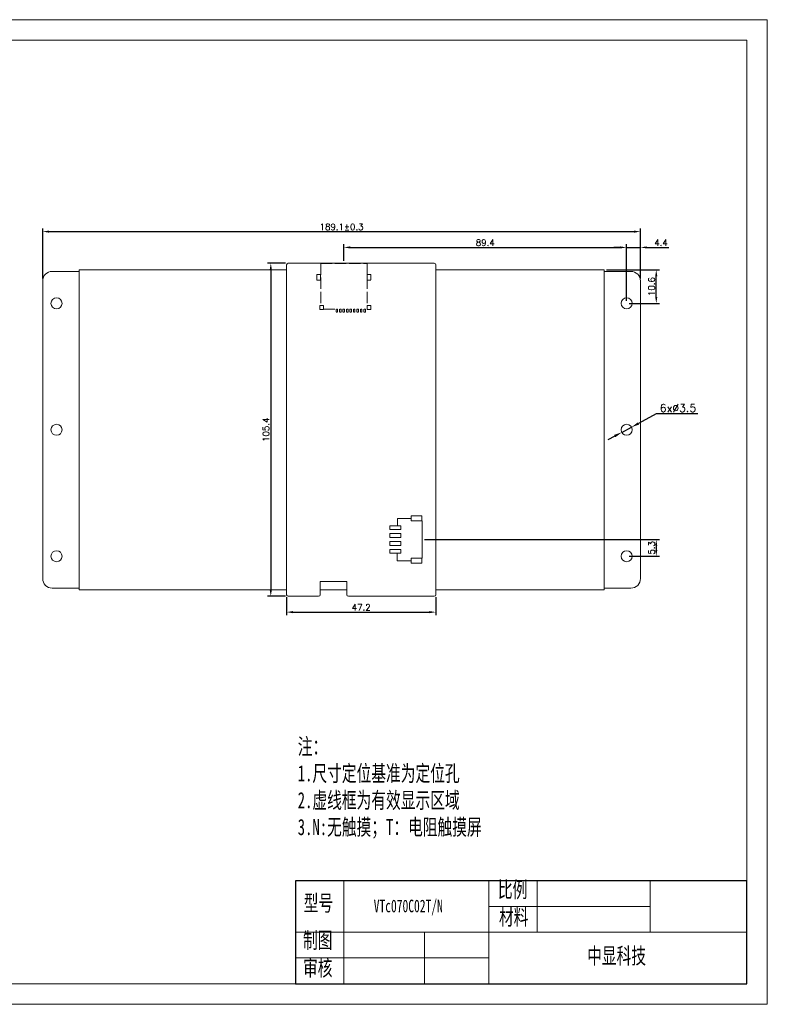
# Model space of a CAD drawing. Header units: millimetres. Extents: x 3400 to 3905, y -5487 to -5175.
# Tile 2 of 2: x 3668 to 3905, y -5487 to -5175. Entities that reach past the tile are written whole.
import ezdxf

# ---------------------------------------------------------------- set-up
doc = ezdxf.new("R2010")
doc.units = ezdxf.units.MM
doc.header["$LTSCALE"] = 0.3
doc.header["$PDSIZE"] = -5
doc.linetypes.add('ACAD_ISO02W100', pattern=[15, 12, -3])
doc.layers.get('0').update_dxf_attribs({"lineweight": 18})
doc.layers.get('Defpoints').update_dxf_attribs({"lineweight": 18})
for name, color, linetype, lineweight in [('thick', 7, 'Continuous', 30), ('thin', 7, 'Continuous', 18), ('虚线', 7, 'ACAD_ISO02W100', 18)]:
    doc.layers.add(name, color=color, linetype=linetype, lineweight=lineweight)
doc.styles.get("Standard").update_dxf_attribs({"font": 'txt.shx', "bigfont": 'gbcbig.shx'})
doc.styles.add('机械字体', font='SimSun.ttf', dxfattribs={"width": 0.67})
doc.dimstyles.new('ISO-25', dxfattribs={"dimtxt": 2.5, "dimasz": 2.5, "dimexe": 1.25, "dimexo": 1, "dimtad": 1, "dimdec": 1, "dimdsep": 46, "dimtxsty": 'Standard', "dimcen": 2.5, "dimdle": 5, "dimadec": 0, "dimazin": 0, "dimtfac": 1, "dimtdec": 1, "dimtmove": 0, "dimatfit": 3, "dimfxl": 0, "dimarcsym": 0})
doc.dimstyles.new('副本ISO-25', dxfattribs={"dimtxt": 2.5, "dimasz": 2.5, "dimexe": 1.25, "dimexo": 0.625, "dimtad": 1, "dimtoh": 1, "dimdsep": 46, "dimtxsty": 'Standard', "dimcen": 2.5, "dimdle": 5, "dimadec": 0, "dimazin": 0, "dimtfac": 1, "dimtmove": 0, "dimatfit": 3, "dimfxl": 0, "dimtolj": 1, "dimarcsym": 0})

# ---------------------------------------------------------------- blocks, each defined once
blk = doc.blocks.new('sd')
at = {"layer": '虚线'}
for p, q in [((-7.35, 0), (-7.35, -13.25)), ((-7.35, 0), (7.35, 0)), ((7.35, 0), (7.35, -14.5)), ((-6.45, -14.5), (-2.5, -14.5))]:
    blk.add_line(p, q, dxfattribs=at)
at = {"layer": '虚线', "ltscale": 0.1}
for points in [[(-8.52, -3.51), (-7.38, -3.51), (-7.38, -5.29), (-8.52, -5.29)], [(7.38, -3.51), (8.52, -3.51), (8.52, -5.29), (7.38, -5.29)], [(-7.65, -13.35), (-6.45, -13.35), (-6.45, -14.65), (-7.65, -14.65)], [(-2.5, -15.5), (-2, -15.5), (-2, -14.5), (-2.5, -14.5)], [(-1.4, -15.5), (-0.9, -15.5), (-0.9, -14.5), (-1.4, -14.5)], [(-0.3, -15.5), (0.2, -15.5), (0.2, -14.5), (-0.3, -14.5)], [(0.8, -15.5), (1.3, -15.5), (1.3, -14.5), (0.8, -14.5)], [(1.9, -15.5), (2.4, -15.5), (2.4, -14.5), (1.9, -14.5)], [(3, -15.5), (3.5, -15.5), (3.5, -14.5), (3, -14.5)], [(4.1, -15.5), (4.6, -15.5), (4.6, -14.5), (4.1, -14.5)], [(5.2, -15.5), (5.7, -15.5), (5.7, -14.5), (5.2, -14.5)], [(6.3, -15.5), (6.8, -15.5), (6.8, -14.5), (6.3, -14.5)], [(7.35, -13.35), (8.55, -13.35), (8.55, -14.65), (7.35, -14.65)]]:
    blk.add_lwpolyline(points, close=True, dxfattribs=at)
blk = doc.blocks.new('*D48')
at = {"color": 0, "lineweight": -2}
for p, q in [((3675.7, -5257.13), (3675.7, -5241.33)), ((3677.7, -5242.33), (3862.8, -5242.33)), ((3864.8, -5257.13), (3864.8, -5241.33))]:
    blk.add_line(p, q, dxfattribs=at)
at = {"color": 0}
for points in [[(3677.7, -5242), (3677.7, -5242.67), (3675.7, -5242.33)], [(3862.8, -5242), (3862.8, -5242.67), (3864.8, -5242.33)]]:
    blk.add_solid(points, dxfattribs=at)
at = {"layer": 'Defpoints', "color": 0}
for p in [(3864.8, -5242.33), (3675.7, -5257.93), (3864.8, -5257.93)]:
    blk.add_point(p, dxfattribs=at)
at = {"color": 0, "insert": (3770.25, -5240.83), "char_height": 2, "attachment_point": 5}
blk.add_mtext('\\A1;189.1%%P0.3', dxfattribs=at)
blk = doc.blocks.new('*D53')
at = {"color": 0, "lineweight": -2}
for p, q in [((3771, -5251.57), (3771, -5246.33)), ((3860.42, -5264.23), (3860.42, -5246.33)), ((3773, -5247.33), (3858.42, -5247.33))]:
    blk.add_line(p, q, dxfattribs=at)
at = {"color": 0}
for points in [[(3773, -5247), (3773, -5247.67), (3771, -5247.33)], [(3858.42, -5247), (3858.42, -5247.67), (3860.42, -5247.33)]]:
    blk.add_solid(points, dxfattribs=at)
at = {"layer": 'Defpoints', "color": 0}
for p in [(3860.42, -5247.33), (3771, -5252.37), (3860.42, -5265.03)]:
    blk.add_point(p, dxfattribs=at)
at = {"color": 0, "insert": (3815.71, -5245.83), "char_height": 2, "attachment_point": 5}
blk.add_mtext('\\A1;89.4', dxfattribs=at)
blk = doc.blocks.new('*D54')
at = {"color": 0, "lineweight": -2}
for p, q in [((3796.52, -5339.75), (3870.8, -5339.75)), ((3869.8, -5341.75), (3869.8, -5343.04)), ((3861.22, -5345.04), (3870.8, -5345.04))]:
    blk.add_line(p, q, dxfattribs=at)
at = {"color": 0}
for points in [[(3869.47, -5341.75), (3870.14, -5341.75), (3869.8, -5339.75)], [(3869.47, -5343.04), (3870.14, -5343.04), (3869.8, -5345.04)]]:
    blk.add_solid(points, dxfattribs=at)
at = {"layer": 'Defpoints', "color": 0}
for p in [(3795.72, -5339.75), (3860.42, -5345.04), (3869.8, -5345.04)]:
    blk.add_point(p, dxfattribs=at)
at = {"color": 0, "insert": (3868.3, -5342.4), "char_height": 2, "attachment_point": 5, "rotation": 90}
blk.add_mtext('\\A1;5.3', dxfattribs=at)
blk = doc.blocks.new('*D55')
at = {"color": 0, "lineweight": -2}
for p, q in [((3752.86, -5358.03), (3752.86, -5363.73)), ((3800.06, -5358.03), (3800.06, -5363.73)), ((3754.86, -5362.73), (3798.06, -5362.73))]:
    blk.add_line(p, q, dxfattribs=at)
at = {"color": 0}
for points in [[(3754.86, -5362.4), (3754.86, -5363.07), (3752.86, -5362.73)], [(3798.06, -5362.4), (3798.06, -5363.07), (3800.06, -5362.73)]]:
    blk.add_solid(points, dxfattribs=at)
at = {"layer": 'Defpoints', "color": 0}
for p in [(3752.86, -5357.23), (3800.06, -5357.23), (3800.06, -5362.73)]:
    blk.add_point(p, dxfattribs=at)
at = {"color": 0, "insert": (3776.46, -5361.23), "char_height": 2, "attachment_point": 5}
blk.add_mtext('\\A1;47.2', dxfattribs=at)
blk = doc.blocks.new('*D56')
at = {"color": 0, "lineweight": -2}
for p, q in [((3752.56, -5252.33), (3746.86, -5252.33)), ((3747.86, -5254.33), (3747.86, -5355.73)), ((3752.56, -5357.73), (3746.86, -5357.73))]:
    blk.add_line(p, q, dxfattribs=at)
at = {"color": 0}
for points in [[(3747.53, -5254.33), (3748.2, -5254.33), (3747.86, -5252.33)], [(3747.53, -5355.73), (3748.2, -5355.73), (3747.86, -5357.73)]]:
    blk.add_solid(points, dxfattribs=at)
at = {"layer": 'Defpoints', "color": 0}
for p in [(3753.36, -5252.33), (3747.86, -5357.73), (3753.36, -5357.73)]:
    blk.add_point(p, dxfattribs=at)
at = {"color": 0, "insert": (3746.36, -5305.03), "char_height": 2, "attachment_point": 5, "rotation": 90}
blk.add_mtext('\\A1;105.4', dxfattribs=at)
blk = doc.blocks.new('*D59')
at = {"color": 0, "lineweight": -2}
for p, q in [((3854.1, -5254.43), (3870.8, -5254.43)), ((3869.8, -5263.03), (3869.8, -5256.43)), ((3861.22, -5265.03), (3870.8, -5265.03))]:
    blk.add_line(p, q, dxfattribs=at)
at = {"color": 0}
for points in [[(3869.47, -5256.43), (3870.14, -5256.43), (3869.8, -5254.43)], [(3869.47, -5263.03), (3870.14, -5263.03), (3869.8, -5265.03)]]:
    blk.add_solid(points, dxfattribs=at)
at = {"layer": 'Defpoints', "color": 0}
for p in [(3853.3, -5254.43), (3869.8, -5254.43), (3860.42, -5265.03)]:
    blk.add_point(p, dxfattribs=at)
at = {"color": 0, "insert": (3868.3, -5259.73), "char_height": 2, "attachment_point": 5, "rotation": 90}
blk.add_mtext('\\A1;10.6', dxfattribs=at)
blk = doc.blocks.new('*D60')
at = {"color": 0, "lineweight": -2}
for p, q in [((3869.8, -5300.03), (3864.17, -5303.03)), ((3882.93, -5300.03), (3869.8, -5300.03)), ((3858.88, -5305.86), (3861.97, -5304.21)), ((3856.67, -5307.03), (3854.47, -5308.21))]:
    blk.add_line(p, q, dxfattribs=at)
at = {"color": 0}
for points in [[(3863.98, -5302.67), (3864.37, -5303.4), (3861.97, -5304.21)], [(3856.48, -5306.66), (3856.87, -5307.4), (3858.88, -5305.86)]]:
    blk.add_solid(points, dxfattribs=at)
at = {"layer": 'Defpoints', "color": 0}
for p in [(3861.97, -5304.21), (3858.88, -5305.86)]:
    blk.add_point(p, dxfattribs=at)
at = {"color": 0, "insert": (3876.68, -5298.16), "char_height": 2.5, "attachment_point": 5}
blk.add_mtext('\\A1;6x%%C3.5', dxfattribs=at)
blk = doc.blocks.new('SDWe070T77图框')
at = {"lineweight": 0}
for points in [[(2857.3, -5148.14), (3362.66, -5148.14), (3362.66, -5459.68), (2857.3, -5459.68)], [(3356.16, -5453.18), (2863.8, -5453.18), (2863.8, -5154.64), (3356.16, -5154.64)], [(2863.8, -5154.64), (3356.16, -5154.64), (3356.16, -5453.18), (2863.8, -5453.18)]]:
    blk.add_lwpolyline(points, close=True, dxfattribs=at)
blk = doc.blocks.new('*D72')
at = {"color": 0, "lineweight": -2}
for p, q in [((3860.42, -5249.1), (3860.42, -5246.33)), ((3864.8, -5249.32), (3864.8, -5246.33)), ((3858.42, -5247.33), (3856.42, -5247.33)), ((3860.42, -5247.33), (3864.8, -5247.33)), ((3866.8, -5247.33), (3873.8, -5247.33))]:
    blk.add_line(p, q, dxfattribs=at)
at = {"color": 0}
for points in [[(3858.42, -5247), (3858.42, -5247.67), (3860.42, -5247.33)], [(3866.8, -5247), (3866.8, -5247.67), (3864.8, -5247.33)]]:
    blk.add_solid(points, dxfattribs=at)
at = {"layer": 'Defpoints', "color": 0}
for p in [(3864.8, -5247.33), (3860.42, -5249.9), (3864.8, -5250.12)]:
    blk.add_point(p, dxfattribs=at)
at = {"color": 0, "insert": (3871.3, -5245.83), "char_height": 2, "attachment_point": 5}
blk.add_mtext('\\A1;4.4', dxfattribs=at)

msp = doc.modelspace()

# ---------------------------------------------------------------- linework, layer by layer
at = {"lineweight": 0}
for p, q in [((3753.363, -5252.333), (3799.563, -5252.333)), ((3687.203, -5254.933), (3678.703, -5254.933)), ((3687.203, -5254.433), (3752.863, -5254.433)), ((3687.203, -5355.633), (3687.203, -5254.433)), ((3752.863, -5357.233), (3752.863, -5252.833)), ((3800.063, -5252.833), (3800.063, -5357.233)), ((3800.063, -5254.433), (3853.303, -5254.433)), ((3853.303, -5254.433), (3853.303, -5355.633)), ((3861.803, -5254.933), (3853.303, -5254.933)), ((3675.703, -5257.933), (3675.703, -5352.133)), ((3864.803, -5352.133), (3864.803, -5257.933)), ((3787.909, -5333.054), (3787.909, -5335.404)), ((3792.296, -5333.054), (3787.909, -5333.054)), ((3795.721, -5345.704), (3795.721, -5333.804)), ((3787.869, -5346.454), (3787.869, -5344.104)), ((3792.296, -5346.454), (3787.869, -5346.454)), ((3678.703, -5355.133), (3687.203, -5355.133)), ((3771.913, -5353.033), (3763.493, -5353.033)), ((3763.493, -5353.033), (3763.493, -5357.233)), ((3771.913, -5357.233), (3771.913, -5353.033)), ((3853.303, -5355.133), (3861.803, -5355.133)), ((3752.863, -5355.633), (3687.203, -5355.633)), ((3762.993, -5357.733), (3753.363, -5357.733)), ((3771.913, -5355.633), (3763.493, -5355.633)), ((3799.563, -5357.733), (3772.413, -5357.733)), ((3853.303, -5355.633), (3800.063, -5355.633)), ((3771.003, -5464.009), (3771.003, -5447.699))]:
    msp.add_line(p, q, dxfattribs=at)
msp.add_line((3755.712, -5447.699), (3755.712, -5480.32))
for points in [[(3795.696, -5333.804), (3792.296, -5333.804), (3792.296, -5332.304), (3795.696, -5332.304)], [(3788.996, -5336.604), (3785.496, -5336.604), (3785.496, -5335.404), (3788.996, -5335.404)], [(3788.996, -5339.104), (3785.496, -5339.104), (3785.496, -5337.904), (3788.996, -5337.904)], [(3788.996, -5341.604), (3785.496, -5341.604), (3785.496, -5340.404), (3788.996, -5340.404)], [(3788.996, -5344.104), (3785.496, -5344.104), (3785.496, -5342.904), (3788.996, -5342.904)], [(3795.696, -5347.204), (3792.296, -5347.204), (3792.296, -5345.704), (3795.696, -5345.704)]]:
    msp.add_lwpolyline(points, close=True, dxfattribs=at)
for centre in [(3680.083, -5265.028), (3860.423, -5265.028), (3680.083, -5305.033), (3860.423, -5305.033), (3680.083, -5345.038), (3860.423, -5345.038)]:
    msp.add_circle(centre, 1.75, dxfattribs=at)
for centre, radius, start, end in [((3753.363, -5252.833), 0.5, 90, 180), ((3799.563, -5252.833), 0.5, 360, 90), ((3678.703, -5257.933), 3, 90, 180), ((3861.803, -5257.933), 3, 0, 90), ((3678.703, -5352.133), 3, 180, 270), ((3861.803, -5352.133), 3, 270, 0), ((3753.363, -5357.233), 0.5, 180, 270), ((3762.993, -5357.233), 0.5, 270, 0), ((3772.413, -5357.233), 0.5, 180, 270), ((3799.563, -5357.233), 0.5, 270, 0)]:
    msp.add_arc(centre, radius, start, end, dxfattribs=at)
at = {"layer": 'thick'}
for p, q in [((3755.712, -5447.699), (3755.712, -5480.32)), ((3755.712, -5447.699), (3755.712, -5480.32)), ((3898.43, -5447.699), (3755.712, -5447.699)), ((3898.43, -5480.32), (3898.43, -5447.699)), ((3755.712, -5480.32), (3898.43, -5480.32))]:
    msp.add_line(p, q, dxfattribs=at)
at = {"layer": 'thin'}
for p, q in [((3816.877, -5447.699), (3816.877, -5480.32)), ((3832.168, -5447.699), (3832.168, -5464.009)), ((3867.847, -5464.009), (3867.847, -5447.699)), ((3867.847, -5455.854), (3816.877, -5455.854)), ((3898.43, -5464.009), (3755.712, -5464.009)), ((3771.003, -5464.009), (3771.003, -5480.32)), ((3796.488, -5464.009), (3796.488, -5480.32)), ((3816.877, -5472.165), (3755.712, -5472.165))]:
    msp.add_line(p, q, dxfattribs=at)

# ---------------------------------------------------------------- block references
at = {"lineweight": 0}
msp.add_blockref('SDWe070T77图框', (542.269, -27.142), dxfattribs=at)
at = {"layer": '虚线', "lineweight": -3}
msp.add_blockref('sd', (3770.997, -5252.371), dxfattribs=at)

# ---------------------------------------------------------------- texts
at = {"layer": 'thick', "attachment_point": 1, "style": '机械字体'}
for s, insert, char_height, width in [('注：\\P1.尺寸定位基准为定位孔\\P2.虚线框为有效显示区域\\P3.N:无触摸；T：电阻触摸屏', (3756.383, -5402.686), 5.09707, 122.19796), ('比例', (3819.713, -5447.937), 5.0971, 12.94837), ('型号', (3758.281, -5452.224), 5.0971, 12.94837), ('VTc070C02T/N', (3780.413, -5453.701), 4, 28.39311), ('材料', (3820.048, -5456.643), 5.0971, 12.94837), ('制图', (3758.055, -5464.009), 5.0971, 12.94837), ('中显科技', (3847.943, -5468.907), 5.0971, 28.36201), ('审核', (3758.055, -5472.715), 5.0971, 12.94837)]:
    msp.add_mtext(s, dxfattribs=dict(at, insert=insert, char_height=char_height, width=width))

# ---------------------------------------------------------------- dimensions: what is measured, and where the dimension line sits
dim = msp.add_linear_dim(base=(3864.803, -5242.333), p1=(3675.703, -5257.933), p2=(3864.803, -5257.933), text='189.1%%P0.3', dimstyle='ISO-25', override={"dimscale": 0.8, "dimtolj": 1})
dim.commit()
dim.dimension.update_dxf_attribs({"geometry": '*D48', "text_midpoint": (3770.253, -5240.833)})
for base, p1, p2, picture, middle in [((3860.423, -5247.333), (3770.997, -5252.371), (3860.423, -5265.028), '*D53', (3815.71, -5245.833)), ((3864.803, -5247.333), (3860.423, -5249.904), (3864.803, -5250.116), '*D72', (3871.303, -5245.833)), ((3800.063, -5362.733), (3752.863, -5357.233), (3800.063, -5357.233), '*D55', (3776.463, -5361.233))]:
    dim = msp.add_linear_dim(base=base, p1=p1, p2=p2, dimstyle='ISO-25', override={"dimscale": 0.8, "dimtolj": 1})
    dim.commit()
    dim.dimension.update_dxf_attribs({"geometry": picture, "text_midpoint": middle})
for base, p1, p2, picture, middle in [((3747.863, -5357.733), (3753.363, -5252.333), (3753.363, -5357.733), '*D56', (3746.363, -5305.033)), ((3869.803, -5254.433), (3860.423, -5265.028), (3853.303, -5254.433), '*D59', (3868.303, -5259.731)), ((3869.803, -5345.038), (3795.721, -5339.754), (3860.423, -5345.038), '*D54', (3868.303, -5342.396))]:
    dim = msp.add_linear_dim(base=base, p1=p1, p2=p2, angle=90, dimstyle='ISO-25', override={"dimscale": 0.8, "dimtolj": 1})
    dim.commit()
    dim.dimension.update_dxf_attribs({"geometry": picture, "text_midpoint": middle})
dim = msp.add_diameter_dim_2p(p1=(3858.879, -5305.856), p2=(3861.967, -5304.21), text='6x%%C3.5', dimstyle='副本ISO-25')
dim.commit()
dim.dimension.update_dxf_attribs({"geometry": '*D60', "text_midpoint": (3876.678, -5300.033), "dimtype": 163})

doc.saveas('drawing.dxf')
